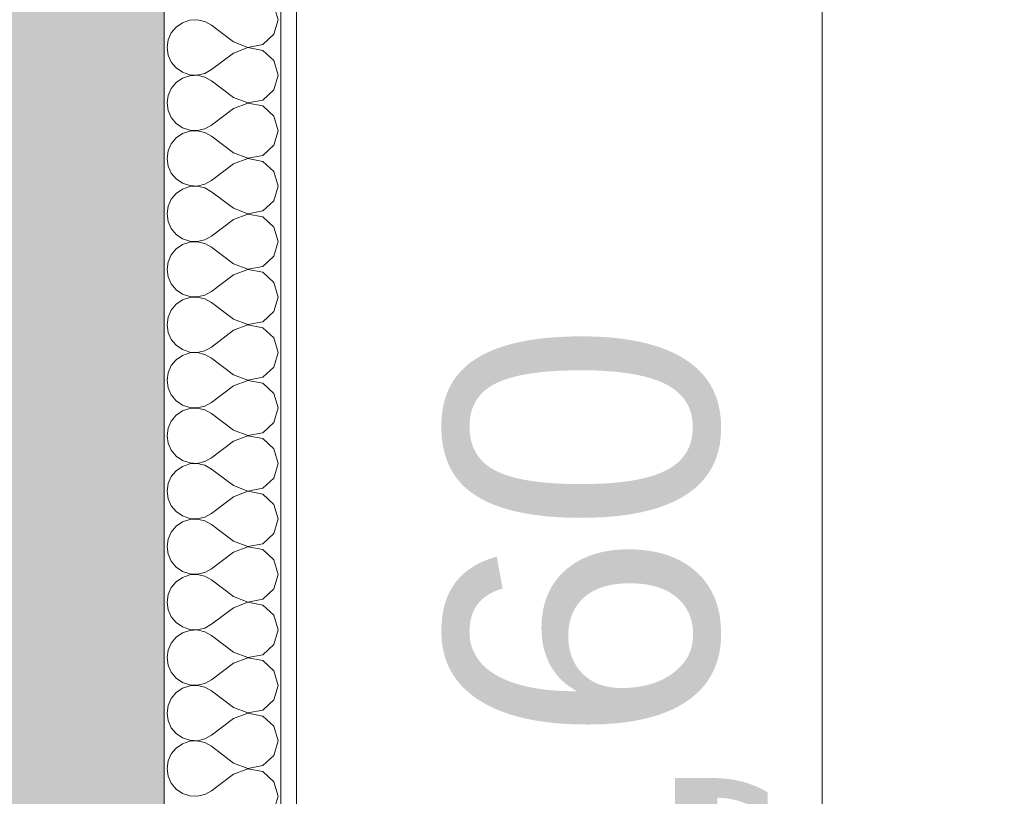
# Model space of a CAD drawing. Header units: millimetres. Extents: x -467606 to 1964440, y -17510 to 201584.
# Tile 38 of 43: x -443201 to -441934, y 3973 to 4973. Entities that reach past the tile are written whole.
import ezdxf

# ---------------------------------------------------------------- set-up
doc = ezdxf.new("R2010")
doc.units = ezdxf.units.MM
doc.header["$MEASUREMENT"] = 0
doc.layers.add('АР-Стены_внутренние_пилоны.АР_Ном._пера__1', color=7, linetype='Continuous', lineweight=0)
doc.layers.add('АР-Чертеж-Размеры.АР_Ном._пера__1', color=7, linetype='Continuous', lineweight=0)
doc.layers.add('АР-Чертеж-Размеры.АР', color=7, linetype='Continuous')
doc.styles.add('РЎР“Р•РќР•Р\xa0Р\x98Р\xa0_РЎРўР\x98Р›Р¬_1', font='arial.ttf')
doc.dimstyles.new('СГЕНЕРИР_СТИЛЬ__2', dxfattribs={"dimtxt": 350, "dimasz": 237.5, "dimexe": 0.18, "dimexo": 300000, "dimgap": 0, "dimtad": 1, "dimlfac": 0.001, "dimzin": 0, "dimdsep": 46, "dimtxsty": 'РЎР“Р•РќР•Р\xa0Р\x98Р\xa0_РЎРўР\x98Р›Р¬_1', "dimblk": 'ARROWHEAD_6', "dimblk1": 'ARROWHEAD_6', "dimblk2": 'ARROWHEAD_6', "dimcen": 0.09, "dimclrd": 7, "dimclre": 7, "dimclrt": 7, "dimadec": 0, "dimazin": 0, "dimtfac": 1, "dimtdec": 4, "dimtmove": 0, "dimatfit": 3, "dimfxl": 1, "dimtolj": 1, "dimtzin": 0, "dimarcsym": 0})

# ---------------------------------------------------------------- blocks, each defined once
blk = doc.blocks.new('*X125')
at = {"layer": 'АР-Стены_внутренние_пилоны.АР_Ном._пера__1', "color": 7, "linetype": 'Continuous', "lineweight": 0}
for p, q in [((-442868.5, 4972.9), (-442873.9, 4991.6)), ((-442991.6, 4969.1), (-442999.8, 4963.5)), ((-442982.3, 4972.2), (-442991.6, 4969.1)), ((-442972.5, 4972.7), (-442982.3, 4972.2)), ((-442962.9, 4970.5), (-442972.5, 4972.7)), ((-442954.2, 4965.7), (-442962.9, 4970.5)), ((-442873.9, 4954.1), (-442868.5, 4972.9)), ((-443006, 4955.9), (-443010, 4946.9)), ((-442999.8, 4963.5), (-443006, 4955.9)), ((-442925.7, 4944.3), (-442954.2, 4965.7)), ((-443010, 4946.9), (-443011.4, 4937.2)), ((-442925.7, 4944.3), (-442907.4, 4937.3)), ((-442888.3, 4940.9), (-442873.9, 4954.1)), ((-443011.4, 4937.2), (-443010, 4927.4)), ((-442907.4, 4937), (-442925.7, 4930)), ((-442907.4, 4937.3), (-442888.3, 4940.9)), ((-442888.3, 4933.4), (-442907.4, 4937)), ((-442873.9, 4920.2), (-442888.3, 4933.4)), ((-443010, 4927.4), (-443006, 4918.4)), ((-443006, 4918.4), (-442999.8, 4910.8)), ((-442925.7, 4930), (-442954.2, 4908.6)), ((-442868.5, 4901.4), (-442873.9, 4920.2)), ((-442999.8, 4910.8), (-442991.6, 4905.2)), ((-442991.6, 4905.2), (-442982.3, 4902.1)), ((-442962.9, 4903.8), (-442954.2, 4908.6)), ((-442991.6, 4897.7), (-442999.8, 4892.1)), ((-442982.3, 4900.8), (-442991.6, 4897.7)), ((-442982.3, 4902.1), (-442972.5, 4901.6)), ((-442972.5, 4901.3), (-442982.3, 4900.8)), ((-442972.5, 4901.6), (-442962.9, 4903.8)), ((-442962.9, 4899.1), (-442972.5, 4901.3)), ((-442954.2, 4894.3), (-442962.9, 4899.1)), ((-442925.7, 4872.9), (-442954.2, 4894.3)), ((-442873.9, 4882.7), (-442868.5, 4901.4)), ((-443006, 4884.5), (-443010, 4875.5)), ((-442999.8, 4892.1), (-443006, 4884.5)), ((-442888.3, 4869.5), (-442873.9, 4882.7)), ((-443010, 4875.5), (-443011.4, 4865.7)), ((-442925.7, 4872.9), (-442907.4, 4865.9)), ((-442907.4, 4865.9), (-442888.3, 4869.5)), ((-443011.4, 4865.7), (-443010, 4856)), ((-443010, 4856), (-443006, 4847)), ((-442925.7, 4858.6), (-442954.2, 4837.2)), ((-442907.4, 4865.6), (-442925.7, 4858.6)), ((-442888.3, 4862), (-442907.4, 4865.6)), ((-442873.9, 4848.8), (-442888.3, 4862)), ((-443006, 4847), (-442999.8, 4839.4)), ((-442868.5, 4830), (-442873.9, 4848.8)), ((-442999.8, 4839.4), (-442991.6, 4833.8)), ((-442991.6, 4833.8), (-442982.3, 4830.6)), ((-442982.3, 4829.4), (-442991.6, 4826.2)), ((-442982.3, 4830.6), (-442972.5, 4830.2)), ((-442972.5, 4829.9), (-442982.3, 4829.4)), ((-442972.5, 4830.2), (-442962.9, 4832.4)), ((-442962.9, 4827.6), (-442972.5, 4829.9)), ((-442962.9, 4832.4), (-442954.2, 4837.2)), ((-442873.9, 4811.2), (-442868.5, 4830)), ((-442999.8, 4820.7), (-443006, 4813.1)), ((-442991.6, 4826.2), (-442999.8, 4820.7)), ((-442954.2, 4822.9), (-442962.9, 4827.6)), ((-442925.7, 4801.4), (-442954.2, 4822.9)), ((-443010, 4804.1), (-443011.4, 4794.3)), ((-443006, 4813.1), (-443010, 4804.1)), ((-442888.3, 4798.1), (-442873.9, 4811.2)), ((-443011.4, 4794.3), (-443010, 4784.5)), ((-442925.7, 4801.4), (-442907.4, 4794.4)), ((-442907.4, 4794.2), (-442925.7, 4787.2)), ((-442907.4, 4794.4), (-442888.3, 4798.1)), ((-442888.3, 4790.5), (-442907.4, 4794.2)), ((-443010, 4784.5), (-443006, 4775.5)), ((-442925.7, 4787.2), (-442954.2, 4765.7)), ((-442873.9, 4777.4), (-442888.3, 4790.5)), ((-443006, 4775.5), (-442999.8, 4767.9)), ((-442999.8, 4767.9), (-442991.6, 4762.4)), ((-442962.9, 4761), (-442954.2, 4765.7)), ((-442868.5, 4758.6), (-442873.9, 4777.4)), ((-442991.6, 4754.8), (-442999.8, 4749.2)), ((-442991.6, 4762.4), (-442982.3, 4759.2)), ((-442982.3, 4758), (-442991.6, 4754.8)), ((-442982.3, 4759.2), (-442972.5, 4758.7)), ((-442972.5, 4758.4), (-442982.3, 4758)), ((-442972.5, 4758.7), (-442962.9, 4761)), ((-442962.9, 4756.2), (-442972.5, 4758.4)), ((-442954.2, 4751.4), (-442962.9, 4756.2)), ((-442873.9, 4739.8), (-442868.5, 4758.6)), ((-443006, 4741.6), (-443010, 4732.6)), ((-442999.8, 4749.2), (-443006, 4741.6)), ((-442925.7, 4730), (-442954.2, 4751.4)), ((-443010, 4732.6), (-443011.4, 4722.9)), ((-442925.7, 4730), (-442907.4, 4723)), ((-442888.3, 4726.6), (-442873.9, 4739.8)), ((-443011.4, 4722.9), (-443010, 4713.1)), ((-442925.7, 4715.7), (-442954.2, 4694.3)), ((-442907.4, 4722.7), (-442925.7, 4715.7)), ((-442907.4, 4723), (-442888.3, 4726.6)), ((-442888.3, 4719.1), (-442907.4, 4722.7)), ((-442873.9, 4705.9), (-442888.3, 4719.1)), ((-443010, 4713.1), (-443006, 4704.1)), ((-443006, 4704.1), (-442999.8, 4696.5)), ((-442868.5, 4687.2), (-442873.9, 4705.9)), ((-442999.8, 4696.5), (-442991.6, 4690.9)), ((-442991.6, 4690.9), (-442982.3, 4687.8)), ((-442972.5, 4687.3), (-442962.9, 4689.5)), ((-442962.9, 4689.5), (-442954.2, 4694.3)), ((-442999.8, 4677.8), (-443006, 4670.2)), ((-442991.6, 4683.4), (-442999.8, 4677.8)), ((-442982.3, 4686.5), (-442991.6, 4683.4)), ((-442982.3, 4687.8), (-442972.5, 4687.3)), ((-442972.5, 4687), (-442982.3, 4686.5)), ((-442962.9, 4684.8), (-442972.5, 4687)), ((-442954.2, 4680), (-442962.9, 4684.8)), ((-442925.7, 4658.6), (-442954.2, 4680)), ((-442873.9, 4668.4), (-442868.5, 4687.2)), ((-443006, 4670.2), (-443010, 4661.2)), ((-442888.3, 4655.2), (-442873.9, 4668.4)), ((-443010, 4661.2), (-443011.4, 4651.4)), ((-443011.4, 4651.4), (-443010, 4641.7)), ((-442925.7, 4658.6), (-442907.4, 4651.6)), ((-442907.4, 4651.6), (-442888.3, 4655.2)), ((-443010, 4641.7), (-443006, 4632.7)), ((-442925.7, 4644.3), (-442954.2, 4622.9)), ((-442907.4, 4651.3), (-442925.7, 4644.3)), ((-442888.3, 4647.7), (-442907.4, 4651.3)), ((-442873.9, 4634.5), (-442888.3, 4647.7)), ((-443006, 4632.7), (-442999.8, 4625.1)), ((-442868.5, 4615.7), (-442873.9, 4634.5)), ((-442999.8, 4625.1), (-442991.6, 4619.5)), ((-442991.6, 4619.5), (-442982.3, 4616.3)), ((-442982.3, 4615.1), (-442991.6, 4612)), ((-442982.3, 4616.3), (-442972.5, 4615.9)), ((-442972.5, 4615.6), (-442982.3, 4615.1)), ((-442972.5, 4615.9), (-442962.9, 4618.1)), ((-442962.9, 4613.4), (-442972.5, 4615.6)), ((-442962.9, 4618.1), (-442954.2, 4622.9)), ((-442873.9, 4597), (-442868.5, 4615.7)), ((-442999.8, 4606.4), (-443006, 4598.8)), ((-442991.6, 4612), (-442999.8, 4606.4)), ((-442954.2, 4608.6), (-442962.9, 4613.4)), ((-442925.7, 4587.2), (-442954.2, 4608.6)), ((-443010, 4589.8), (-443011.4, 4580)), ((-443006, 4598.8), (-443010, 4589.8)), ((-442888.3, 4583.8), (-442873.9, 4597)), ((-443011.4, 4580), (-443010, 4570.3)), ((-442925.7, 4587.2), (-442907.4, 4580.2)), ((-442907.4, 4579.9), (-442925.7, 4572.9)), ((-442907.4, 4580.2), (-442888.3, 4583.8)), ((-442888.3, 4576.2), (-442907.4, 4579.9)), ((-442873.9, 4563.1), (-442888.3, 4576.2)), ((-443010, 4570.3), (-443006, 4561.2)), ((-442925.7, 4572.9), (-442954.2, 4551.4)), ((-442868.5, 4544.3), (-442873.9, 4563.1)), ((-443006, 4561.2), (-442999.8, 4553.6)), ((-442999.8, 4553.6), (-442991.6, 4548.1)), ((-442962.9, 4546.7), (-442954.2, 4551.4)), ((-442991.6, 4540.5), (-442999.8, 4534.9)), ((-442991.6, 4548.1), (-442982.3, 4544.9)), ((-442982.3, 4543.7), (-442991.6, 4540.5)), ((-442982.3, 4544.9), (-442972.5, 4544.4)), ((-442972.5, 4544.2), (-442982.3, 4543.7)), ((-442972.5, 4544.4), (-442962.9, 4546.7)), ((-442962.9, 4541.9), (-442972.5, 4544.2)), ((-442954.2, 4537.2), (-442962.9, 4541.9)), ((-442873.9, 4525.5), (-442868.5, 4544.3)), ((-443006, 4527.4), (-443010, 4518.3)), ((-442999.8, 4534.9), (-443006, 4527.4)), ((-442925.7, 4515.7), (-442954.2, 4537.2)), ((-442888.3, 4512.4), (-442873.9, 4525.5)), ((-443010, 4518.3), (-443011.4, 4508.6)), ((-442925.7, 4515.7), (-442907.4, 4508.7)), ((-442907.4, 4508.7), (-442888.3, 4512.4)), ((-443011.4, 4508.6), (-443010, 4498.8)), ((-442925.7, 4501.4), (-442954.2, 4480)), ((-442907.4, 4508.4), (-442925.7, 4501.4)), ((-442888.3, 4504.8), (-442907.4, 4508.4)), ((-442873.9, 4491.6), (-442888.3, 4504.8)), ((-443010, 4498.8), (-443006, 4489.8)), ((-443006, 4489.8), (-442999.8, 4482.2)), ((-442868.5, 4472.9), (-442873.9, 4491.6)), ((-442999.8, 4482.2), (-442991.6, 4476.6)), ((-442991.6, 4476.6), (-442982.3, 4473.5)), ((-442972.5, 4473), (-442962.9, 4475.2)), ((-442962.9, 4475.2), (-442954.2, 4480)), ((-442999.8, 4463.5), (-443006, 4455.9)), ((-442991.6, 4469.1), (-442999.8, 4463.5)), ((-442982.3, 4472.2), (-442991.6, 4469.1)), ((-442982.3, 4473.5), (-442972.5, 4473)), ((-442972.5, 4472.7), (-442982.3, 4472.2)), ((-442962.9, 4470.5), (-442972.5, 4472.7)), ((-442954.2, 4465.7), (-442962.9, 4470.5)), ((-442925.7, 4444.3), (-442954.2, 4465.7)), ((-442873.9, 4454.1), (-442868.5, 4472.9)), ((-443006, 4455.9), (-443010, 4446.9)), ((-442888.3, 4440.9), (-442873.9, 4454.1)), ((-443010, 4446.9), (-443011.4, 4437.2)), ((-443011.4, 4437.2), (-443010, 4427.4)), ((-442925.7, 4444.3), (-442907.4, 4437.3)), ((-442907.4, 4437), (-442925.7, 4430)), ((-442907.4, 4437.3), (-442888.3, 4440.9)), ((-442888.3, 4433.4), (-442907.4, 4437)), ((-443010, 4427.4), (-443006, 4418.4)), ((-442925.7, 4430), (-442954.2, 4408.6)), ((-442873.9, 4420.2), (-442888.3, 4433.4)), ((-443006, 4418.4), (-442999.8, 4410.8)), ((-442999.8, 4410.8), (-442991.6, 4405.2)), ((-442868.5, 4401.4), (-442873.9, 4420.2)), ((-442991.6, 4405.2), (-442982.3, 4402.1)), ((-442982.3, 4400.8), (-442991.6, 4397.7)), ((-442982.3, 4402.1), (-442972.5, 4401.6)), ((-442972.5, 4401.3), (-442982.3, 4400.8)), ((-442972.5, 4401.6), (-442962.9, 4403.8)), ((-442962.9, 4399.1), (-442972.5, 4401.3)), ((-442962.9, 4403.8), (-442954.2, 4408.6)), ((-442954.2, 4394.3), (-442962.9, 4399.1)), ((-442873.9, 4382.7), (-442868.5, 4401.4)), ((-442999.8, 4392.1), (-443006, 4384.5)), ((-442991.6, 4397.7), (-442999.8, 4392.1)), ((-442925.7, 4372.9), (-442954.2, 4394.3)), ((-443010, 4375.5), (-443011.4, 4365.7)), ((-443006, 4384.5), (-443010, 4375.5)), ((-442925.7, 4372.9), (-442907.4, 4365.9)), ((-442888.3, 4369.5), (-442873.9, 4382.7)), ((-443011.4, 4365.7), (-443010, 4356)), ((-442907.4, 4365.6), (-442925.7, 4358.6)), ((-442907.4, 4365.9), (-442888.3, 4369.5)), ((-442888.3, 4362), (-442907.4, 4365.6)), ((-442873.9, 4348.8), (-442888.3, 4362)), ((-443010, 4356), (-443006, 4347)), ((-442925.7, 4358.6), (-442954.2, 4337.2)), ((-442868.5, 4330), (-442873.9, 4348.8)), ((-443006, 4347), (-442999.8, 4339.4)), ((-442999.8, 4339.4), (-442991.6, 4333.8)), ((-442962.9, 4332.4), (-442954.2, 4337.2)), ((-442991.6, 4326.2), (-442999.8, 4320.7)), ((-442991.6, 4333.8), (-442982.3, 4330.6)), ((-442982.3, 4329.4), (-442991.6, 4326.2)), ((-442982.3, 4330.6), (-442972.5, 4330.2)), ((-442972.5, 4329.9), (-442982.3, 4329.4)), ((-442972.5, 4330.2), (-442962.9, 4332.4)), ((-442962.9, 4327.6), (-442972.5, 4329.9)), ((-442954.2, 4322.9), (-442962.9, 4327.6)), ((-442925.7, 4301.4), (-442954.2, 4322.9)), ((-442873.9, 4311.2), (-442868.5, 4330)), ((-443006, 4313.1), (-443010, 4304.1)), ((-442999.8, 4320.7), (-443006, 4313.1)), ((-442888.3, 4298.1), (-442873.9, 4311.2)), ((-443010, 4304.1), (-443011.4, 4294.3)), ((-442925.7, 4301.4), (-442907.4, 4294.4)), ((-442907.4, 4294.4), (-442888.3, 4298.1)), ((-443011.4, 4294.3), (-443010, 4284.5)), ((-443010, 4284.5), (-443006, 4275.5)), ((-442925.7, 4287.2), (-442954.2, 4265.7)), ((-442907.4, 4294.2), (-442925.7, 4287.2)), ((-442888.3, 4290.5), (-442907.4, 4294.2)), ((-442873.9, 4277.4), (-442888.3, 4290.5)), ((-443006, 4275.5), (-442999.8, 4267.9)), ((-442868.5, 4258.6), (-442873.9, 4277.4)), ((-442999.8, 4267.9), (-442991.6, 4262.4)), ((-442991.6, 4262.4), (-442982.3, 4259.2)), ((-442982.3, 4259.2), (-442972.5, 4258.7)), ((-442972.5, 4258.7), (-442962.9, 4261)), ((-442962.9, 4261), (-442954.2, 4265.7)), ((-442873.9, 4239.8), (-442868.5, 4258.6)), ((-442999.8, 4249.2), (-443006, 4241.6)), ((-442991.6, 4254.8), (-442999.8, 4249.2)), ((-442982.3, 4258), (-442991.6, 4254.8)), ((-442972.5, 4258.4), (-442982.3, 4258)), ((-442962.9, 4256.2), (-442972.5, 4258.4)), ((-442954.2, 4251.4), (-442962.9, 4256.2)), ((-442925.7, 4230), (-442954.2, 4251.4)), ((-443006, 4241.6), (-443010, 4232.6)), ((-442888.3, 4226.6), (-442873.9, 4239.8)), ((-443010, 4232.6), (-443011.4, 4222.9)), ((-443011.4, 4222.9), (-443010, 4213.1)), ((-442925.7, 4230), (-442907.4, 4223)), ((-442907.4, 4222.7), (-442925.7, 4215.7)), ((-442907.4, 4223), (-442888.3, 4226.6)), ((-442888.3, 4219.1), (-442907.4, 4222.7)), ((-443010, 4213.1), (-443006, 4204.1)), ((-442925.7, 4215.7), (-442954.2, 4194.3)), ((-442873.9, 4205.9), (-442888.3, 4219.1)), ((-443006, 4204.1), (-442999.8, 4196.5)), ((-442999.8, 4196.5), (-442991.6, 4190.9)), ((-442868.5, 4187.2), (-442873.9, 4205.9)), ((-442991.6, 4183.4), (-442999.8, 4177.8)), ((-442991.6, 4190.9), (-442982.3, 4187.8)), ((-442982.3, 4186.5), (-442991.6, 4183.4)), ((-442982.3, 4187.8), (-442972.5, 4187.3)), ((-442972.5, 4187), (-442982.3, 4186.5)), ((-442972.5, 4187.3), (-442962.9, 4189.5)), ((-442962.9, 4184.8), (-442972.5, 4187)), ((-442962.9, 4189.5), (-442954.2, 4194.3)), ((-442954.2, 4180), (-442962.9, 4184.8)), ((-442873.9, 4168.4), (-442868.5, 4187.2)), ((-443006, 4170.2), (-443010, 4161.2)), ((-442999.8, 4177.8), (-443006, 4170.2)), ((-442925.7, 4158.6), (-442954.2, 4180)), ((-443010, 4161.2), (-443011.4, 4151.4)), ((-442925.7, 4158.6), (-442907.4, 4151.6)), ((-442888.3, 4155.2), (-442873.9, 4168.4)), ((-443011.4, 4151.4), (-443010, 4141.7)), ((-442907.4, 4151.3), (-442925.7, 4144.3)), ((-442907.4, 4151.6), (-442888.3, 4155.2)), ((-442888.3, 4147.7), (-442907.4, 4151.3)), ((-442873.9, 4134.5), (-442888.3, 4147.7)), ((-443010, 4141.7), (-443006, 4132.7)), ((-443006, 4132.7), (-442999.8, 4125.1)), ((-442925.7, 4144.3), (-442954.2, 4122.9)), ((-442868.5, 4115.7), (-442873.9, 4134.5)), ((-442999.8, 4125.1), (-442991.6, 4119.5)), ((-442991.6, 4119.5), (-442982.3, 4116.3)), ((-442962.9, 4118.1), (-442954.2, 4122.9)), ((-442991.6, 4112), (-442999.8, 4106.4)), ((-442982.3, 4115.1), (-442991.6, 4112)), ((-442982.3, 4116.3), (-442972.5, 4115.9)), ((-442972.5, 4115.6), (-442982.3, 4115.1)), ((-442972.5, 4115.9), (-442962.9, 4118.1)), ((-442962.9, 4113.4), (-442972.5, 4115.6)), ((-442954.2, 4108.6), (-442962.9, 4113.4)), ((-442925.7, 4087.2), (-442954.2, 4108.6)), ((-442873.9, 4097), (-442868.5, 4115.7)), ((-443006, 4098.8), (-443010, 4089.8)), ((-442999.8, 4106.4), (-443006, 4098.8)), ((-442888.3, 4083.8), (-442873.9, 4097)), ((-443010, 4089.8), (-443011.4, 4080)), ((-442925.7, 4087.2), (-442907.4, 4080.2)), ((-442907.4, 4080.2), (-442888.3, 4083.8)), ((-443011.4, 4080), (-443010, 4070.3)), ((-443010, 4070.3), (-443006, 4061.2)), ((-442925.7, 4072.9), (-442954.2, 4051.4)), ((-442907.4, 4079.9), (-442925.7, 4072.9)), ((-442888.3, 4076.2), (-442907.4, 4079.9)), ((-442873.9, 4063.1), (-442888.3, 4076.2)), ((-443006, 4061.2), (-442999.8, 4053.6)), ((-442868.5, 4044.3), (-442873.9, 4063.1)), ((-442999.8, 4053.6), (-442991.6, 4048.1)), ((-442991.6, 4048.1), (-442982.3, 4044.9)), ((-442982.3, 4043.7), (-442991.6, 4040.5)), ((-442982.3, 4044.9), (-442972.5, 4044.4)), ((-442972.5, 4044.2), (-442982.3, 4043.7)), ((-442972.5, 4044.4), (-442962.9, 4046.7)), ((-442962.9, 4041.9), (-442972.5, 4044.2)), ((-442962.9, 4046.7), (-442954.2, 4051.4)), ((-442873.9, 4025.5), (-442868.5, 4044.3)), ((-442999.8, 4034.9), (-443006, 4027.4)), ((-442991.6, 4040.5), (-442999.8, 4034.9)), ((-442954.2, 4037.2), (-442962.9, 4041.9)), ((-442925.7, 4015.7), (-442954.2, 4037.2)), ((-443010, 4018.3), (-443011.4, 4008.6)), ((-443006, 4027.4), (-443010, 4018.3)), ((-442888.3, 4012.4), (-442873.9, 4025.5)), ((-443011.4, 4008.6), (-443010, 3998.8)), ((-442925.7, 4015.7), (-442907.4, 4008.7)), ((-442907.4, 4008.4), (-442925.7, 4001.4)), ((-442907.4, 4008.7), (-442888.3, 4012.4)), ((-442888.3, 4004.8), (-442907.4, 4008.4)), ((-443010, 3998.8), (-443006, 3989.8)), ((-442925.7, 4001.4), (-442954.2, 3980)), ((-442873.9, 3991.6), (-442888.3, 4004.8)), ((-443006, 3989.8), (-442999.8, 3982.2)), ((-442999.8, 3982.2), (-442991.6, 3976.6)), ((-442962.9, 3975.2), (-442954.2, 3980)), ((-442868.5, 3972.9), (-442873.9, 3991.6)), ((-442991.6, 3976.6), (-442982.3, 3973.5)), ((-442982.3, 3973.5), (-442972.5, 3973)), ((-442972.5, 3973), (-442962.9, 3975.2)), ((-442873.9, 3954.1), (-442868.5, 3972.9))]:
    blk.add_line(p, q, dxfattribs=at)
blk = doc.blocks.new('Штриховка_62_3', base_point=(0, 0))
at = {"layer": 'АР-Стены_внутренние_пилоны.АР_Ном._пера__1', "color": 7, "linetype": 'Continuous', "lineweight": 0}
blk.add_blockref('*X125', (0, 0), dxfattribs=at)
blk = doc.blocks.new('*D295')
at = {"layer": 'АР-Чертеж-Размеры.АР_Ном._пера__1', "color": 7, "linetype": 'Continuous', "lineweight": 0, "transparency": 16777216}
for p, q in [((-442293.1, 5524.5), (-442043.1, 5274.5)), ((-441933.7, 5399.5), (-442402.4, 5399.5)), ((-442168.1, 2800), (-442168.1, 5399.5)), ((-442293.1, 2925), (-442043.1, 2675)), ((-441933.7, 2800), (-442402.4, 2800)), ((-442168.1, 2612.5), (-442168.1, 2800))]:
    blk.add_line(p, q, dxfattribs=at)
at = {"layer": 'АР-Чертеж-Размеры.АР_Ном._пера__1', "color": 7, "lineweight": 0, "transparency": 16777216, "char_height": 350, "attachment_point": 7, "rotation": 90, "style": 'РЎР“Р•РќР•Р\xa0Р\x98Р\xa0_РЎРўР\x98Р›Р¬_1'}
for s, insert in [('\\A1;{\\pql;\\fArial|b0|i0|c204|p0;\\W1.000000;0,21}', (-442728.1, 5037.4)), ('\\A1;{\\pql;\\fArial|b0|i0|c204|p0;\\W1.000000;2,60}', (-442238.1, 3632.7))]:
    blk.add_mtext(s, dxfattribs=dict(at, insert=insert))
blk = doc.blocks.new('ARROWHEAD_6')
at = {"color": 0, "linetype": 'Continuous', "lineweight": 0}
for p, q in [((-0.5, -0.5), (0.5, 0.5)), ((0, 0), (-1, 0))]:
    blk.add_line(p, q, dxfattribs=at)

msp = doc.modelspace()

# ---------------------------------------------------------------- hatches: boundary and pattern name
at = {"layer": 'АР-Стены_внутренние_пилоны.АР_Ном._пера__1', "linetype": 'Continuous', "lineweight": 0}
h = msp.add_hatch(dxfattribs=at)
h.set_pattern_fill('ЖЕЛЕЗОБЕТОН__PROJECT__0003', style=0, pattern_type=2)
h.set_pattern_definition([(45, (0, 0), (-84.852814, 84.852814), []), (45, (-42.43, 42.43), (-84.852814, 84.852814), [90, -30, 0, -30])])
h.paths.add_polyline_path([(-443014.953, -4799.999), (-443214.953, -4799.999), (-443214.953, 8160), (-443014.953, 8160)])

# ---------------------------------------------------------------- linework, layer by layer
at = {"layer": 'АР-Стены_внутренние_пилоны.АР_Ном._пера__1', "color": 7, "linetype": 'Continuous', "lineweight": 0}
for p, q in [((-442864.953, 8160), (-442864.953, 2800)), ((-442844.953, 8160), (-442844.953, 2800))]:
    msp.add_line(p, q, dxfattribs=at)
at = {"layer": 'АР-Стены_внутренние_пилоны.АР_Ном._пера__1', "color": 7, "linetype": 'Continuous', "lineweight": 0, "flags": 128}
msp.add_lwpolyline([(-443014.953, -4799.999), (-443214.953, -4799.999), (-443214.953, 8160), (-443014.953, 8160)], close=True, dxfattribs=at)

# ---------------------------------------------------------------- block references
at = {"layer": 'АР-Стены_внутренние_пилоны.АР_Ном._пера__1', "color": 7, "linetype": 'Continuous', "lineweight": 0}
msp.add_blockref('Штриховка_62_3', (0, 0), dxfattribs=at)

# ---------------------------------------------------------------- dimensions: what is measured, and where the dimension line sits
at = {"layer": 'АР-Чертеж-Размеры.АР', "color": 7, "linetype": 'Continuous', "lineweight": 0}
dim = msp.add_linear_dim(base=(-442168.071, 5399.52), p1=(-442159.325, 2800), p2=(-442168.071, 5399.52), angle=90, dimstyle='СГЕНЕРИР_СТИЛЬ__2', dxfattribs=at)
dim.commit()
dim.dimension.update_dxf_attribs({"geometry": '*D295', "text_midpoint": (-442413.071, 4085.753), "dimtype": 160, "text_rotation": 90})

doc.saveas('drawing.dxf')
